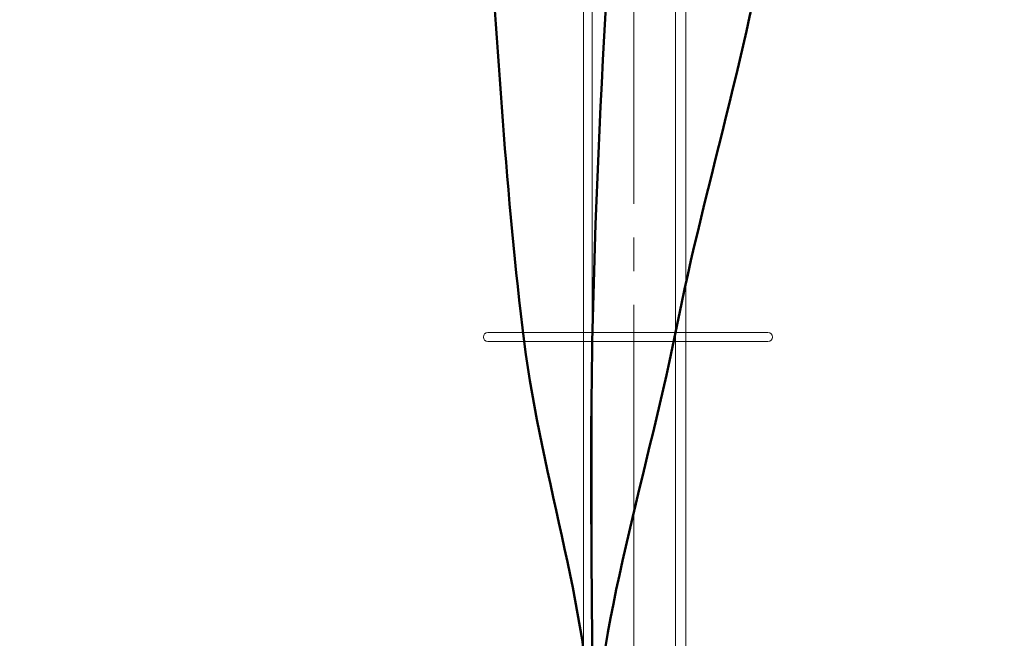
# Model space of a CAD drawing. Header units: millimetres. Extents: x 0 to 630, y 0 to 297.
# Tile 15 of 22: x 197 to 241, y 176 to 204. Entities that reach past the tile are written whole.
import ezdxf

# ---------------------------------------------------------------- set-up
doc = ezdxf.new("R2010")
doc.units = ezdxf.units.MM
for name, pattern in [('K5LT_AXLED', [26.939054, 22.439054, -1.5, 1.5, -1.5]), ('K5LT_BASIC', [0]), ('K5LT_THIN', [0]), ('K5LT_THIN_INCLUDED_TO_HATCHING', [0])]:
    doc.linetypes.add(name, pattern=pattern)
doc.layers.add('Системный слой', color=7, linetype='Continuous')
doc.styles.add('KDIMTEXTSTYLE', font='GOST_AU.SHX', dxfattribs={"width": 0.96, "oblique": 15, "height": 5})
doc.dimstyles.new('KDIMSTYLE (0.02)', dxfattribs={"dimtxt": 5, "dimasz": 1, "dimexe": 2, "dimexo": 0, "dimgap": 1, "dimtad": 1, "dimlfac": 50, "dimtxsty": 'KDIMTEXTSTYLE', "dimsah": 1, "dimcen": 0, "dimdle": 1, "dimadec": 0, "dimazin": 0, "dimtfac": 0.667, "dimtmove": 0, "dimatfit": 3, "dimfxl": 1, "dimtvp": 1, "dimtolj": 1, "dimtzin": 0, "dimarcsym": 0})

# ---------------------------------------------------------------- blocks, each defined once
blk = doc.blocks.new('KDIMARROW_03')
at = {"layer": 'Системный слой', "color": 0, "linetype": 'K5LT_THIN', "lineweight": 18}
for p, q in [((-1.061, -1.061), (1.061, 1.061)), ((0, 0), (-1, 0)), ((0, 0), (2, 0))]:
    blk.add_line(p, q, dxfattribs=at)

msp = doc.modelspace()

# ---------------------------------------------------------------- linework, layer by layer
at = {"layer": 'Системный слой', "color": 7, "linetype": 'K5LT_AXLED', "lineweight": 18}
msp.add_line((224.34049, 33.86288), (224.34049, 271.81437), dxfattribs=at)
at = {"layer": 'Системный слой', "color": 7, "linetype": 'K5LT_THIN_INCLUDED_TO_HATCHING', "lineweight": 18}
for p, q in [((222.49049, 212.11711), (222.49049, 41.15353)), ((226.19049, 212.11711), (226.19049, 41.15353)), ((230.31078, 189.75963), (217.85302, 189.75963)), ((230.31078, 189.36232), (217.85232, 189.36232))]:
    msp.add_line(p, q, dxfattribs=at)
at = {"layer": 'Системный слой', "color": 7, "linetype": 'K5LT_THIN', "lineweight": 18}
for p, q in [((222.09765, 208.50528), (222.09765, 119.99885)), ((226.64738, 120.94951), (226.64738, 208.36579))]:
    msp.add_line(p, q, dxfattribs=at)
at = {"layer": 'Системный слой', "color": 7, "linetype": 'K5LT_THIN_INCLUDED_TO_HATCHING', "lineweight": 18}
for centre, start, end in [((217.83623, 189.56097), 90, 270), ((230.31078, 189.56097), 270, 90)]:
    msp.add_arc(centre, 0.19865, start, end, dxfattribs=at)
at = {"layer": 'Системный слой', "color": 7, "linetype": 'K5LT_BASIC', "lineweight": 50}
for points, knots in [([(221.86049, 129.15354), (222.49049, 143.19222), (222.53565, 157.02408), (222.49366, 170.89092), (222.47494, 177.07344), (220.22751, 183.17539), (219.456, 189.36232), (218.64196, 195.89034), (218.27553, 202.47832), (217.81894, 209.04589), (217.50003, 213.63302), (217.55046, 218.49539), (216.99259, 222.81662)], [0, 0, 0, 0, 1, 1, 1, 2, 2, 2, 3, 3, 3, 4, 4, 4, 4]), ([(221.86049, 129.15354), (222.49049, 143.19222), (222.49049, 156.00745), (222.49049, 169.37629), (222.49049, 176.20819), (224.84057, 182.98844), (226.19049, 189.75963), (227.55785, 196.61835), (229.74775, 203.34314), (230.65142, 210.2642), (231.19368, 214.4173), (231.1628, 218.63397), (231.64809, 222.81662)], [0, 0, 0, 0, 1, 1, 1, 2, 2, 2, 3, 3, 3, 4, 4, 4, 4]), ([(221.86049, 129.15354), (222.21816, 142.78402), (222.42977, 156.41561), (222.49532, 170.04832), (222.52628, 176.48607), (222.36136, 182.92792), (222.49049, 189.36232), (222.71449, 200.52459), (223.54643, 211.67108), (224.34286, 222.81662)], [0, 0, 0, 0, 1, 1, 1, 2, 2, 2, 3, 3, 3, 3])]:
    msp.add_open_spline(points, degree=3, knots=knots, dxfattribs=at)

# ---------------------------------------------------------------- dimensions: what is measured, and where the dimension line sits
at = {"layer": 'Системный слой', "color": 7}
msp.add_linear_dim(base=(238.83543, 116.99314), p1=(226.24513, 217.16766), p2=(238.83543, 116.99314), angle=90, location=(238.83543, 167.0804), text='\\H5.0;\\W0.965;\\Q15;\\H5.0;\\W0.965;\\Q15;\\Q15;5000', dimstyle='KDIMSTYLE (0.02)', override={"dimexo": 0, "dimblk1": 'KDIMARROW_03', "dimblk2": 'KDIMARROW_03', "dimse1": 0, "dimse2": 0, "dimclrt": 7, "dimtolj": 1}, dxfattribs=at).render()

doc.saveas('drawing.dxf')
